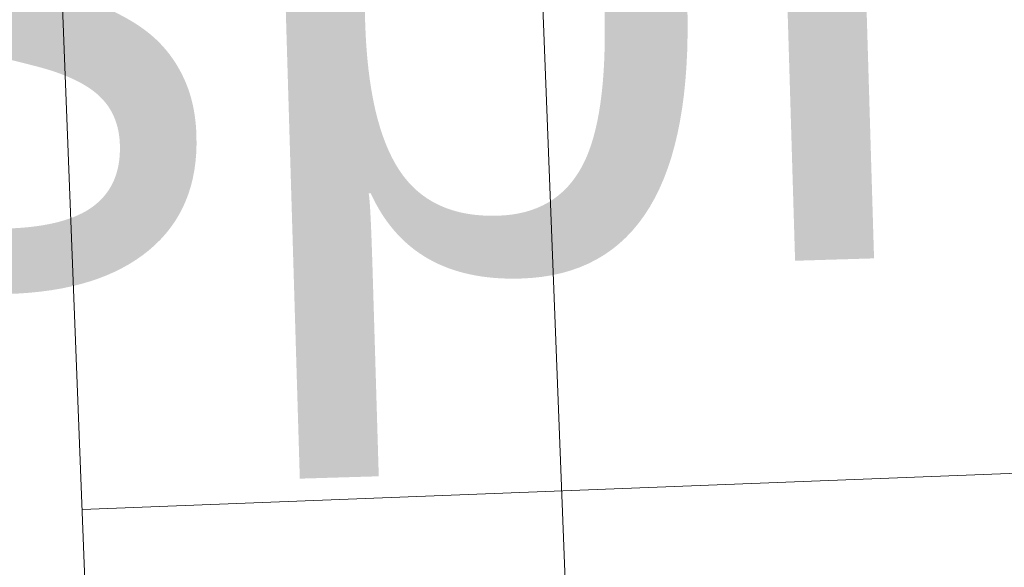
# Model space of a CAD drawing. Header units: feet. Extents: x 2433273 to 2447442, y 555003 to 575201.
# Tile 193 of 226: x 2435763 to 2435774, y 570386 to 570392. Entities that reach past the tile are written whole.
import ezdxf

# ---------------------------------------------------------------- set-up
doc = ezdxf.new("R2010")
doc.units = ezdxf.units.FT
doc.header["$LTSCALE"] = 50
doc.header["$MEASUREMENT"] = 0
doc.linetypes.add('cl50', pattern=[100, 7.5, -7.5, 70, -7.5, 7.5])
doc.linetypes.add('rowex', pattern=[4.85, 0.8, -0.375, -0.375, 0.8, -0.3, 0.8, -0.3, 0.8, -0.3])
for name, color, linetype, lineweight in [('GE_P_CL_50', 7, 'cl50', 13), ('PV_P_Bikeway', 193, 'Continuous', 13), ('PV_P_Joint', 4, 'Continuous', 13), ('RW_X_Fee_RW', 6, 'rowex', 30), ('SV_X_Text', 7, 'Continuous', 0)]:
    doc.layers.add(name, color=color, linetype=linetype, lineweight=lineweight)
doc.layers.add('GK_Visualization', color=30, linetype='Continuous', lineweight=13, plot=False)
doc.styles.add('Slanted-Normal LS 0.50', font='font31.shx', dxfattribs={"height": 0.14})

msp = doc.modelspace()

# ---------------------------------------------------------------- linework, layer by layer
at = {"layer": 'GE_P_CL_50'}
msp.add_line((2435791.568, 569803.409), (2435768.124, 570411.361), dxfattribs=at)
at = {"layer": 'GK_Visualization', "color": 1, "flags": 128}
msp.add_lwpolyline([(2435795.482, 569701.9), (2435768.124, 570411.361), (2436047.378, 570421.804), (2436357.808, 570392.035)], dxfattribs=at)
msp.add_lwpolyline([(2435795.482, 569701.9), (2435768.124, 570411.361), (2436047.378, 570421.804), (2436357.808, 570392.035)], dxfattribs=at)
at = {"layer": 'PV_P_Bikeway'}
msp.add_line((2435786.26, 569811.287), (2435763.684, 570396.754), dxfattribs=at)
at = {"layer": 'PV_P_Joint'}
msp.add_line((2435764.071, 570386.761), (2435774.063, 570387.148), dxfattribs=at)
at = {"layer": 'RW_X_Fee_RW'}
msp.add_line((2434803.79, 570357.613), (2436059.202, 570402.215), dxfattribs=at)

# ---------------------------------------------------------------- texts
at = {"layer": 'SV_X_Text', "style": 'Slanted-Normal LS 0.50'}
msp.add_text('asphalt', height=7, rotation=1.7192, dxfattribs=at).set_placement((2435755.763, 570388.876))

doc.saveas('drawing.dxf')
